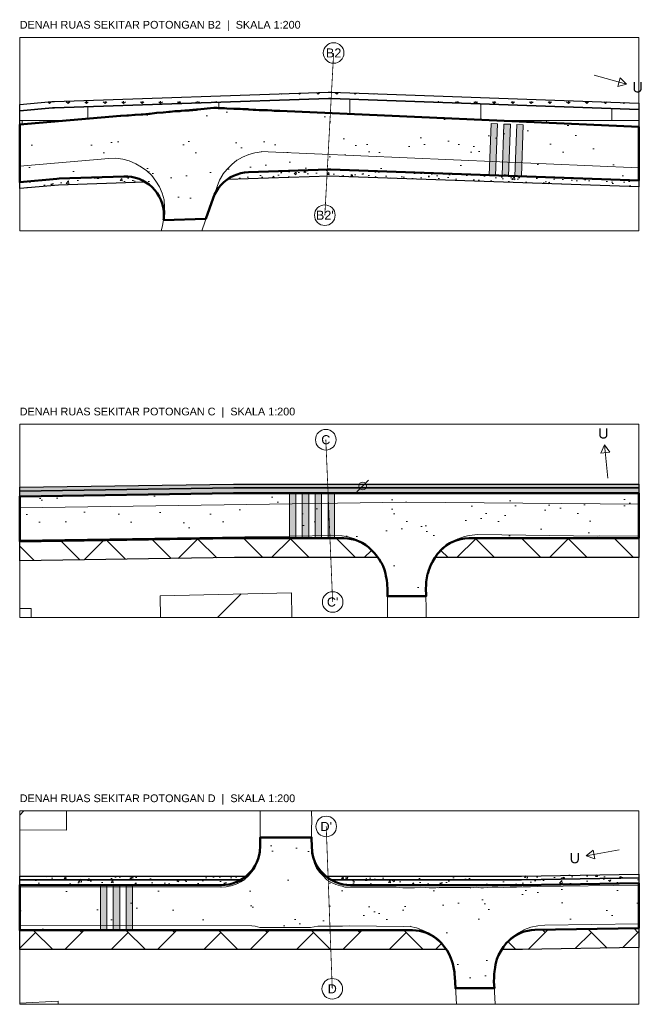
# Model space of a CAD drawing. Header units: metres. Extents: x 0 to 124, y -129 to 10.
# Tile 4 of 7: x 76 to 124, y -129 to -53. Entities that reach past the tile are written whole.
import ezdxf
from ezdxf.enums import TextEntityAlignment as Align

# ---------------------------------------------------------------- set-up
doc = ezdxf.new("R2010")
doc.units = ezdxf.units.M
doc.linetypes.add('PHANTOM', pattern=[6.35, 3.175, -0.635, 0.635, -0.635, 0.635, -0.635])
for name, color, linetype, lineweight in [('D32_PNP_ARSIR', 8, 'Continuous', 9), ('D32_PNP_BATAS_RMJ', 1, 'PHANTOM', 25), ('D32_PNP_KONSTRUKSI', 7, 'Continuous', 25), ('D32_PNP_POTONGAN', 7, 'Continuous', 50), ('D32_PNP_TAMPAK', 8, 'Continuous', 18), ('D32_PNP_TEKS', 7, 'Continuous', 18)]:
    doc.layers.add(name, color=color, linetype=linetype, lineweight=lineweight)
doc.styles.add('D32_ARIAL', font='arial.ttf')

msp = doc.modelspace()

# ---------------------------------------------------------------- hatches: boundary and pattern name
at = {"layer": 'D32_PNP_ARSIR'}
h = msp.add_hatch(dxfattribs=at)
h.set_pattern_fill('GRASS', scale=0.04)
h.paths.add_polyline_path([(78.503, -59.472), (78.694, -59.46), (99.919, -58.751), (100.143, -58.751), (124, -59.594), (124, -60.094), (100.125, -59.251), (99.936, -59.251), (78.711, -59.96), (78.549, -59.97), (76, -60.206), (76, -59.704)])
h = msp.add_hatch(dxfattribs=at)
h.set_pattern_fill('AR-B816', scale=0.025)
h.paths.add_polyline_path([(78.549, -59.97), (78.711, -59.96), (99.936, -59.251), (100.125, -59.251), (124, -60.094), (124, -61.423), (96.169, -60.177), (96.169, -60.177), (96.143, -60.176), (96.142, -60.176), (95.725, -60.164), (95.538, -60.153), (95.209, -60.124), (95.209, -60.124), (95.15, -60.12), (95.149, -60.12), (95.124, -60.12), (95.123, -60.12), (94.858, -60.125), (94.576, -60.117), (94.311, -60.097), (94.311, -60.097), (94.288, -60.096), (94.288, -60.096), (94.27, -60.095), (94.27, -60.095), (94.099, -60.091), (93.779, -60.066), (93.68, -60.053), (93.679, -60.052), (93.61, -60.05), (93.609, -60.05), (93.59, -60.05), (93.291, -60.043), (93.09, -60.019), (93.089, -60.019), (93.039, -60.015), (93.037, -60.015), (92.947, -60.017), (92.946, -60.017), (92.876, -60.022), (92.608, -60.019), (92.054, -59.987), (91.881, -59.971), (91.879, -59.971), (91.418, -59.959), (91.296, -59.953), (91.18, -59.946), (91.179, -59.945), (91.166, -59.946), (91.165, -59.946), (91.102, -59.948), (91.102, -59.948), (91.075, -59.95), (91.075, -59.95), (91.054, -59.952), (91.054, -59.952), (89.792, -60.081), (89.699, -60.085), (89.697, -60.085), (89.695, -60.086), (89.693, -60.086), (89.692, -60.086), (89.455, -60.106), (89.454, -60.106), (89.39, -60.115), (89.197, -60.134), (89.197, -60.134), (89.101, -60.146), (88.859, -60.157), (88.854, -60.157), (88.854, -60.157), (88.825, -60.158), (88.824, -60.158), (88.789, -60.161), (88.789, -60.161), (88.516, -60.184), (88.405, -60.192), (88.083, -60.208), (88.083, -60.208), (88.062, -60.209), (88.061, -60.209), (88.034, -60.212), (88.034, -60.212), (87.653, -60.254), (87.558, -60.263), (87.113, -60.297), (86.637, -60.334), (86.636, -60.334), (86.616, -60.336), (86.616, -60.336), (86.612, -60.337), (86.611, -60.337), (86.118, -60.399), (86.025, -60.409), (85.548, -60.454), (85.421, -60.463), (84.963, -60.487), (84.962, -60.487), (84.957, -60.487), (84.957, -60.487), (84.933, -60.489), (84.933, -60.489), (84.429, -60.538), (84.296, -60.547), (83.841, -60.571), (83.841, -60.571), (83.835, -60.571), (83.835, -60.571), (83.813, -60.573), (83.813, -60.573), (76, -61.247), (76, -60.206)])
h = msp.add_hatch(dxfattribs=at)
h.set_pattern_fill('AR-SAND', scale=0.09)
h.paths.add_polyline_path([(83.815, -60.593), (83.837, -60.591), (83.842, -60.591), (84.297, -60.567), (84.431, -60.557), (84.935, -60.509), (84.959, -60.507), (84.964, -60.507), (85.422, -60.483), (85.55, -60.474), (86.027, -60.429), (86.12, -60.419), (86.614, -60.357), (86.618, -60.356), (86.638, -60.354), (87.114, -60.317), (87.56, -60.283), (87.655, -60.274), (88.036, -60.232), (88.063, -60.229), (88.084, -60.228), (88.406, -60.212), (88.518, -60.204), (88.791, -60.181), (88.826, -60.178), (88.855, -60.177), (88.86, -60.177), (89.103, -60.166), (89.199, -60.154), (89.392, -60.135), (89.457, -60.126), (89.7, -60.106), (89.699, -60.105), (89.793, -60.101), (91.056, -59.972), (91.076, -59.97), (91.103, -59.968), (91.166, -59.966), (91.179, -59.965), (91.295, -59.973), (91.417, -59.979), (91.879, -59.991), (92.053, -60.007), (92.607, -60.039), (92.877, -60.042), (92.947, -60.037), (93.038, -60.035), (93.087, -60.038), (93.289, -60.063), (93.59, -60.07), (93.61, -60.07), (93.678, -60.072), (93.777, -60.086), (94.098, -60.111), (94.269, -60.115), (94.287, -60.116), (94.31, -60.117), (94.575, -60.137), (94.858, -60.145), (95.124, -60.14), (95.149, -60.14), (95.208, -60.144), (95.537, -60.173), (95.724, -60.184), (96.142, -60.196), (96.168, -60.197), (124, -61.443), (124, -65.598), (100.128, -64.754), (99.922, -64.754), (93.732, -64.961), (93.433, -64.986), (93.137, -65.041), (92.849, -65.125), (92.57, -65.238), (92.304, -65.378), (92.053, -65.544), (91.82, -65.734), (91.608, -65.947), (91.418, -66.179), (91.252, -66.43), (91.111, -66.696), (90.999, -66.975), (90.444, -68.573), (87.152, -68.683), (87.169, -68.563), (87.182, -68.264), (87.165, -67.964), (87.119, -67.669), (87.043, -67.379), (86.939, -67.098), (86.807, -66.829), (86.649, -66.575), (86.466, -66.337), (86.261, -66.119), (86.035, -65.922), (85.791, -65.749), (85.53, -65.602), (85.256, -65.481), (84.971, -65.387), (84.679, -65.323), (84.381, -65.288), (84.082, -65.283), (79.064, -65.451), (78.888, -65.462), (76, -65.73), (76, -61.267)])
h = msp.add_hatch(color=252, dxfattribs=at)
h.dxf.hatch_style = 1
h.paths.add_polyline_path([(112.545, -61.19), (113.045, -61.208), (112.903, -65.206), (112.404, -65.188)])
h = msp.add_hatch(color=252, dxfattribs=at)
h.dxf.hatch_style = 1
h.paths.add_polyline_path([(113.544, -61.226), (114.044, -61.243), (113.903, -65.241), (113.403, -65.223)])
h = msp.add_hatch(color=252, dxfattribs=at)
h.dxf.hatch_style = 1
h.paths.add_polyline_path([(114.544, -61.261), (115.043, -61.279), (114.902, -65.276), (114.402, -65.259)])
h = msp.add_hatch(dxfattribs=at)
h.set_pattern_fill('AR-CONC', scale=0.01)
h.paths.add_polyline_path([(100.025, -65.251), (92.134, -65.515), (92.314, -65.395), (92.578, -65.256), (92.855, -65.144), (93.142, -65.06), (93.435, -65.006), (93.734, -64.981), (99.922, -64.774), (100.128, -64.774), (124, -65.618), (124, -66.098)])
h = msp.add_hatch(dxfattribs=at)
h.set_pattern_fill('AR-CONC', scale=0.01)
h.paths.add_polyline_path([(78.889, -65.482), (79.065, -65.471), (84.082, -65.303), (84.38, -65.308), (84.676, -65.343), (84.966, -65.407), (85.249, -65.499), (85.521, -65.619), (85.714, -65.729), (79.007, -65.953), (76, -66.232), (76, -65.75)])
h = msp.add_hatch(dxfattribs=at)
h.set_pattern_fill('AR-CONC', scale=0.01)
h.paths.add_polyline_path([(124, -89.15), (124, -89.45), (92.631, -89.45), (92.593, -89.45), (76, -89.699), (76, -89.399), (92.588, -89.15), (92.631, -89.15)])
h = msp.add_hatch(dxfattribs=at)
h.set_pattern_fill('AR-CONC', scale=0.01)
h.paths.add_polyline_path([(124, -89.45), (124, -89.83), (92.622, -89.83), (92.622, -89.83), (92.589, -89.83), (92.589, -89.83), (76, -90.079), (76, -89.699), (92.593, -89.45), (92.631, -89.45)])
h = msp.add_hatch(dxfattribs=at)
h.set_pattern_fill('AR-SAND', scale=0.09)
h.paths.add_polyline_path([(92.59, -89.85), (92.622, -89.85), (124, -89.85), (124, -93.35), (110.818, -93.35), (110.513, -93.366), (110.21, -93.412), (109.914, -93.49), (109.627, -93.597), (109.353, -93.732), (109.094, -93.895), (108.853, -94.084), (108.843, -94.092), (108.663, -94.262), (108.497, -94.446), (108.393, -94.571), (108.178, -94.866), (108.001, -95.185), (107.984, -95.22), (107.887, -95.413), (107.794, -95.619), (107.717, -95.832), (107.663, -96), (107.638, -96.083), (107.631, -96.105), (107.559, -96.415), (107.52, -96.731), (107.516, -96.785), (107.512, -96.857), (107.504, -97.042), (107.501, -97.196), (107.504, -97.85), (104.511, -97.85), (104.509, -97.435), (104.509, -97.409), (104.51, -97.396), (104.513, -97.331), (104.502, -96.905), (104.497, -96.855), (104.46, -96.596), (104.437, -96.494), (104.389, -96.258), (104.356, -96.075), (104.278, -95.796), (104.173, -95.525), (104.043, -95.266), (104.007, -95.203), (103.867, -94.978), (103.773, -94.842), (103.63, -94.652), (103.474, -94.474), (103.472, -94.473), (103.402, -94.394), (103.401, -94.395), (103.258, -94.236), (103.04, -94.036), (102.803, -93.86), (102.549, -93.707), (102.282, -93.58), (102.004, -93.48), (101.718, -93.408), (101.425, -93.365), (101.13, -93.35), (92.663, -93.35), (92.618, -93.35), (76, -93.599), (76, -90.099)])
h = msp.add_hatch(color=252, dxfattribs=at)
h.dxf.hatch_style = 1
h.paths.add_polyline_path([(96.907, -89.85), (97.407, -89.85), (97.407, -93.35), (96.907, -93.35)])
h = msp.add_hatch(color=252, dxfattribs=at)
h.dxf.hatch_style = 1
h.paths.add_polyline_path([(97.907, -89.85), (98.407, -89.85), (98.407, -93.35), (97.907, -93.35)])
h = msp.add_hatch(color=252, dxfattribs=at)
h.dxf.hatch_style = 1
h.paths.add_polyline_path([(98.907, -89.85), (99.407, -89.85), (99.407, -93.35), (98.907, -93.35)])
h = msp.add_hatch(color=252, dxfattribs=at)
h.dxf.hatch_style = 1
h.paths.add_polyline_path([(99.907, -89.85), (100.407, -89.85), (100.407, -93.35), (99.907, -93.35)])
h = msp.add_hatch(dxfattribs=at)
h.set_pattern_fill('AR-HBONE', scale=0.025)
h.paths.add_polyline_path([(92.619, -93.37), (92.663, -93.37), (101.129, -93.37), (101.423, -93.384), (101.714, -93.428), (101.998, -93.499), (102.275, -93.599), (102.54, -93.725), (102.792, -93.876), (103.027, -94.052), (103.244, -94.25), (103.386, -94.408), (103.388, -94.409), (103.389, -94.411), (103.391, -94.412), (103.392, -94.412), (103.457, -94.486), (103.458, -94.486), (103.459, -94.487), (103.615, -94.665), (103.754, -94.85), (92.652, -94.85), (76, -95.1), (76, -93.619)])
h = msp.add_hatch(dxfattribs=at)
h.set_pattern_fill('AR-HBONE', scale=0.025)
h.paths.add_polyline_path([(108.409, -94.584), (108.512, -94.459), (108.677, -94.276), (108.856, -94.107), (108.866, -94.099), (109.106, -93.911), (109.363, -93.75), (109.635, -93.615), (109.92, -93.509), (110.214, -93.432), (110.515, -93.386), (110.819, -93.37), (124, -93.37), (124, -94.85), (108.215, -94.85)])
h = msp.add_hatch(dxfattribs=at)
h.set_pattern_fill('ANSI31', scale=2.5)
h.paths.add_polyline_path([(86.88, -97.826), (97.063, -97.574), (97.111, -99.5), (86.921, -99.5)])
h = msp.add_hatch(dxfattribs=at)
h.set_pattern_fill('ANSI31', scale=2.5)
h.paths.add_polyline_path([(76.892, -98.802), (76.892, -99.5), (76, -99.5), (76, -98.802)])
h = msp.add_hatch(dxfattribs=at)
h.set_pattern_fill('ANSI31', scale=2.5)
h.paths.add_polyline_path([(79.627, -115.98), (76, -115.969), (76, -114.5), (79.632, -114.5)])
h = msp.add_hatch(dxfattribs=at)
h.set_pattern_fill('AR-SAND', scale=0.09)
h.paths.add_polyline_path([(91.644, -120.25), (91.93, -120.236), (92.213, -120.195), (92.492, -120.128), (92.762, -120.034), (93.022, -119.914), (93.27, -119.771), (93.503, -119.604), (93.719, -119.416), (93.916, -119.208), (94.093, -118.982), (94.247, -118.741), (94.377, -118.486), (94.483, -118.22), (94.562, -117.944), (94.615, -117.663), (94.618, -117.642), (94.646, -117.226), (94.646, -116.55), (98.633, -116.55), (98.647, -117.305), (98.667, -117.595), (98.714, -117.882), (98.789, -118.164), (98.891, -118.436), (99.019, -118.697), (99.171, -118.945), (99.347, -119.177), (99.545, -119.391), (99.762, -119.584), (99.997, -119.756), (100.248, -119.904), (100.511, -120.027), (100.786, -120.124), (101.068, -120.194), (101.356, -120.236), (101.647, -120.25), (114.891, -120.25), (114.94, -120.25), (124, -120.101), (124, -123.601), (115.948, -123.734), (115.669, -123.751), (115.392, -123.795), (115.12, -123.864), (114.857, -123.958), (114.603, -124.077), (114.361, -124.219), (114.134, -124.382), (113.923, -124.566), (113.73, -124.769), (113.663, -124.846), (113.51, -125.039), (113.373, -125.242), (113.297, -125.366), (113.125, -125.69), (113.123, -125.693), (113.006, -125.993), (112.921, -126.304), (112.896, -126.419), (112.858, -126.638), (112.815, -126.948), (112.792, -127.171), (112.777, -127.406), (112.775, -127.757), (112.802, -128.25), (109.789, -128.25), (109.74, -127.369), (109.725, -127.197), (109.722, -127.168), (109.706, -127.001), (109.671, -126.742), (109.613, -126.488), (109.58, -126.368), (109.504, -126.127), (109.426, -125.913), (109.296, -125.611), (109.134, -125.324), (108.941, -125.057), (108.868, -124.967), (108.783, -124.866), (108.692, -124.764), (108.496, -124.561), (108.281, -124.378), (108.05, -124.216), (107.805, -124.076), (107.547, -123.96), (107.28, -123.869), (107.006, -123.803), (106.726, -123.763), (106.444, -123.75), (76, -123.75), (76, -120.25)])
h = msp.add_hatch(dxfattribs=at)
h.set_pattern_fill('AR-CONC', scale=0.01)
h.paths.add_polyline_path([(93.259, -119.754), (93.094, -119.85), (76, -119.85), (76, -119.55), (93.535, -119.55), (93.491, -119.588)])
h = msp.add_hatch(dxfattribs=at)
h.set_pattern_fill('AR-CONC', scale=0.01)
h.paths.add_polyline_path([(92.755, -120.015), (92.486, -120.108), (92.209, -120.176), (91.928, -120.216), (91.643, -120.23), (76, -120.23), (76, -119.85), (93.094, -119.85), (93.013, -119.897)])
h = msp.add_hatch(dxfattribs=at)
h.set_pattern_fill('AR-CONC', scale=0.01)
h.paths.add_polyline_path([(114.912, -119.85), (100.196, -119.85), (100.008, -119.739), (99.775, -119.569), (99.754, -119.55), (114.91, -119.55), (124, -119.401), (124, -119.701)])
h = msp.add_hatch(dxfattribs=at)
h.set_pattern_fill('AR-CONC', scale=0.01)
h.paths.add_polyline_path([(114.94, -120.23), (114.891, -120.23), (101.647, -120.23), (101.358, -120.216), (101.072, -120.174), (100.791, -120.105), (100.519, -120.008), (100.257, -119.886), (100.196, -119.85), (114.912, -119.85), (124, -119.701), (124, -120.081)])
h = msp.add_hatch(color=252, dxfattribs=at)
h.dxf.hatch_style = 1
h.paths.add_polyline_path([(82.256, -120.25), (82.756, -120.25), (82.756, -123.75), (82.256, -123.75)])
h = msp.add_hatch(color=252, dxfattribs=at)
h.dxf.hatch_style = 1
h.paths.add_polyline_path([(83.256, -120.25), (83.756, -120.25), (83.756, -123.75), (83.256, -123.75)])
h = msp.add_hatch(color=252, dxfattribs=at)
h.dxf.hatch_style = 1
h.paths.add_polyline_path([(84.256, -120.25), (84.756, -120.25), (84.756, -123.75), (84.256, -123.75)])
h = msp.add_hatch(dxfattribs=at)
h.set_pattern_fill('AR-HBONE', scale=0.025)
h.paths.add_polyline_path([(113.392, -125.25), (113.526, -125.05), (113.678, -124.859), (113.744, -124.783), (113.936, -124.581), (114.146, -124.398), (114.372, -124.235), (114.612, -124.095), (114.864, -123.977), (115.126, -123.883), (115.396, -123.814), (115.671, -123.771), (115.949, -123.754), (124, -123.621), (124, -125.101), (114.983, -125.25), (114.93, -125.25)])
h = msp.add_hatch(dxfattribs=at)
h.set_pattern_fill('AR-HBONE', scale=0.025)
h.paths.add_polyline_path([(106.444, -123.77), (106.724, -123.783), (107.002, -123.823), (107.275, -123.888), (107.54, -123.979), (107.796, -124.094), (108.039, -124.233), (108.269, -124.394), (108.482, -124.576), (108.678, -124.777), (108.768, -124.879), (108.852, -124.979), (108.925, -125.069), (109.056, -125.25), (76, -125.25), (76, -123.77)])
h = msp.add_hatch(dxfattribs=at)
h.set_pattern_fill('ANSI31', scale=2.5)
h.paths.add_polyline_path([(78.979, -129.257), (78.992, -129.5), (76, -129.5), (76, -129.408)])

# ---------------------------------------------------------------- linework, layer by layer
at = {"layer": 'D32_PNP_BATAS_RMJ', "color": 1, "ltscale": 1.5, "const_width": 0.06}
for points in [[(100.341, -55.709), (99.659, -68.291)], [(99.735, -85.706), (100.265, -98.294)], [(100.234, -128.296), (99.766, -115.704)]]:
    msp.add_lwpolyline(points, dxfattribs=at)
at = {"layer": 'D32_PNP_KONSTRUKSI'}
for points in [[(78.503, -59.472), (78.694, -59.46), (99.919, -58.751), (100.143, -58.751), (124, -59.594), (124, -60.094), (100.125, -59.251), (99.936, -59.251), (78.711, -59.96), (78.549, -59.97), (76, -60.206), (76, -59.704)], [(78.549, -59.97), (78.711, -59.96), (99.936, -59.251), (100.125, -59.251), (124, -60.094), (124, -61.423), (96.169, -60.177), (96.169, -60.177), (96.143, -60.176), (96.142, -60.176), (95.725, -60.164), (95.538, -60.153), (95.209, -60.124), (95.209, -60.124), (95.15, -60.12), (95.149, -60.12), (95.124, -60.12), (95.123, -60.12), (94.858, -60.125), (94.576, -60.117), (94.311, -60.097), (94.311, -60.097), (94.288, -60.096), (94.288, -60.096), (94.27, -60.095), (94.27, -60.095), (94.099, -60.091), (93.779, -60.066), (93.68, -60.053), (93.679, -60.052), (93.61, -60.05), (93.609, -60.05), (93.59, -60.05), (93.291, -60.043), (93.09, -60.019), (93.089, -60.019), (93.039, -60.015), (93.037, -60.015), (92.947, -60.017), (92.946, -60.017), (92.876, -60.022), (92.608, -60.019), (92.054, -59.987), (91.881, -59.971), (91.879, -59.971), (91.418, -59.959), (91.296, -59.953), (91.18, -59.946), (91.179, -59.945), (91.166, -59.946), (91.165, -59.946), (91.102, -59.948), (91.102, -59.948), (91.075, -59.95), (91.075, -59.95), (91.054, -59.952), (91.054, -59.952), (89.792, -60.081), (89.699, -60.085), (89.697, -60.085), (89.695, -60.086), (89.693, -60.086), (89.692, -60.086), (89.455, -60.106), (89.454, -60.106), (89.39, -60.115), (89.197, -60.134), (89.197, -60.134), (89.101, -60.146), (88.859, -60.157), (88.854, -60.157), (88.854, -60.157), (88.825, -60.158), (88.824, -60.158), (88.789, -60.161), (88.789, -60.161), (88.516, -60.184), (88.405, -60.192), (88.083, -60.208), (88.083, -60.208), (88.062, -60.209), (88.061, -60.209), (88.034, -60.212), (88.034, -60.212), (87.653, -60.254), (87.558, -60.263), (87.113, -60.297), (86.637, -60.334), (86.636, -60.334), (86.616, -60.336), (86.616, -60.336), (86.612, -60.337), (86.611, -60.337), (86.118, -60.399), (86.025, -60.409), (85.548, -60.454), (85.421, -60.463), (84.963, -60.487), (84.962, -60.487), (84.957, -60.487), (84.957, -60.487), (84.933, -60.489), (84.933, -60.489), (84.429, -60.538), (84.296, -60.547), (83.841, -60.571), (83.841, -60.571), (83.835, -60.571), (83.835, -60.571), (83.813, -60.573), (83.813, -60.573), (76, -61.247), (76, -60.206)], [(100.025, -65.251), (92.134, -65.515), (92.314, -65.395), (92.578, -65.256), (92.855, -65.144), (93.142, -65.06), (93.435, -65.006), (93.734, -64.981), (99.922, -64.774), (100.128, -64.774), (124, -65.618), (124, -66.098)], [(78.889, -65.482), (79.065, -65.471), (84.082, -65.303), (84.38, -65.308), (84.676, -65.343), (84.966, -65.407), (85.249, -65.499), (85.521, -65.619), (85.714, -65.729), (79.007, -65.953), (76, -66.232), (76, -65.75)], [(124, -89.15), (124, -89.45), (92.631, -89.45), (92.593, -89.45), (76, -89.699), (76, -89.399), (92.588, -89.15), (92.631, -89.15)], [(124, -89.45), (124, -89.83), (92.622, -89.83), (92.622, -89.83), (92.589, -89.83), (92.589, -89.83), (76, -90.079), (76, -89.699), (92.593, -89.45), (92.631, -89.45)], [(92.619, -93.37), (92.663, -93.37), (101.129, -93.37), (101.423, -93.384), (101.714, -93.428), (101.998, -93.499), (102.275, -93.599), (102.54, -93.725), (102.792, -93.876), (103.027, -94.052), (103.244, -94.25), (103.386, -94.408), (103.388, -94.409), (103.389, -94.411), (103.391, -94.412), (103.392, -94.412), (103.457, -94.486), (103.458, -94.486), (103.459, -94.487), (103.615, -94.665), (103.754, -94.85), (92.652, -94.85), (76, -95.1), (76, -93.619)], [(108.409, -94.584), (108.512, -94.459), (108.677, -94.276), (108.856, -94.107), (108.866, -94.099), (109.106, -93.911), (109.363, -93.75), (109.635, -93.615), (109.92, -93.509), (110.214, -93.432), (110.515, -93.386), (110.819, -93.37), (124, -93.37), (124, -94.85), (108.215, -94.85)], [(93.259, -119.754), (93.094, -119.85), (76, -119.85), (76, -119.55), (93.535, -119.55), (93.491, -119.588)], [(92.755, -120.015), (92.486, -120.108), (92.209, -120.176), (91.928, -120.216), (91.643, -120.23), (76, -120.23), (76, -119.85), (93.094, -119.85), (93.013, -119.897)], [(114.912, -119.85), (100.196, -119.85), (100.008, -119.739), (99.775, -119.569), (99.754, -119.55), (114.91, -119.55), (124, -119.401), (124, -119.701)], [(114.94, -120.23), (114.891, -120.23), (101.647, -120.23), (101.358, -120.216), (101.072, -120.174), (100.791, -120.105), (100.519, -120.008), (100.257, -119.886), (100.196, -119.85), (114.912, -119.85), (124, -119.701), (124, -120.081)], [(113.392, -125.25), (113.526, -125.05), (113.678, -124.859), (113.744, -124.783), (113.936, -124.581), (114.146, -124.398), (114.372, -124.235), (114.612, -124.095), (114.864, -123.977), (115.126, -123.883), (115.396, -123.814), (115.671, -123.771), (115.949, -123.754), (124, -123.621), (124, -125.101), (114.983, -125.25), (114.93, -125.25)], [(106.444, -123.77), (106.724, -123.783), (107.002, -123.823), (107.275, -123.888), (107.54, -123.979), (107.796, -124.094), (108.039, -124.233), (108.269, -124.394), (108.482, -124.576), (108.678, -124.777), (108.768, -124.879), (108.852, -124.979), (108.925, -125.069), (109.056, -125.25), (76, -125.25), (76, -123.77)]]:
    msp.add_lwpolyline(points, close=True, dxfattribs=at)
at = {"layer": 'D32_PNP_POTONGAN'}
for points in [[(83.815, -60.593), (83.837, -60.591), (83.842, -60.591), (84.297, -60.567), (84.431, -60.557), (84.935, -60.509), (84.959, -60.507), (84.964, -60.507), (85.422, -60.483), (85.55, -60.474), (86.027, -60.429), (86.12, -60.419), (86.614, -60.357), (86.618, -60.356), (86.638, -60.354), (87.114, -60.317), (87.56, -60.283), (87.655, -60.274), (88.036, -60.232), (88.063, -60.229), (88.084, -60.228), (88.406, -60.212), (88.518, -60.204), (88.791, -60.181), (88.826, -60.178), (88.855, -60.177), (88.86, -60.177), (89.103, -60.166), (89.199, -60.154), (89.392, -60.135), (89.457, -60.126), (89.7, -60.106), (89.699, -60.105), (89.793, -60.101), (91.056, -59.972), (91.076, -59.97), (91.103, -59.968), (91.166, -59.966), (91.179, -59.965), (91.295, -59.973), (91.417, -59.979), (91.879, -59.991), (92.053, -60.007), (92.607, -60.039), (92.877, -60.042), (92.947, -60.037), (93.038, -60.035), (93.087, -60.038), (93.289, -60.063), (93.59, -60.07), (93.61, -60.07), (93.678, -60.072), (93.777, -60.086), (94.098, -60.111), (94.269, -60.115), (94.287, -60.116), (94.31, -60.117), (94.575, -60.137), (94.858, -60.145), (95.124, -60.14), (95.149, -60.14), (95.208, -60.144), (95.537, -60.173), (95.724, -60.184), (96.142, -60.196), (96.168, -60.197), (124, -61.443), (124, -65.598), (100.128, -64.754), (99.922, -64.754), (93.732, -64.961), (93.433, -64.986), (93.137, -65.041), (92.849, -65.125), (92.57, -65.238), (92.304, -65.378), (92.053, -65.544), (91.82, -65.734), (91.608, -65.947), (91.418, -66.179), (91.252, -66.43), (91.111, -66.696), (90.999, -66.975), (90.444, -68.573), (87.152, -68.683), (87.169, -68.563), (87.182, -68.264), (87.165, -67.964), (87.119, -67.669), (87.043, -67.379), (86.939, -67.098), (86.807, -66.829), (86.649, -66.575), (86.466, -66.337), (86.261, -66.119), (86.035, -65.922), (85.791, -65.749), (85.53, -65.602), (85.256, -65.481), (84.971, -65.387), (84.679, -65.323), (84.381, -65.288), (84.082, -65.283), (79.064, -65.451), (78.888, -65.462), (76, -65.73), (76, -61.267)], [(92.59, -89.85), (92.622, -89.85), (124, -89.85), (124, -93.35), (110.818, -93.35), (110.513, -93.366), (110.21, -93.412), (109.914, -93.49), (109.627, -93.597), (109.353, -93.732), (109.094, -93.895), (108.853, -94.084), (108.843, -94.092), (108.663, -94.262), (108.497, -94.446), (108.393, -94.571), (108.178, -94.866), (108.001, -95.185), (107.984, -95.22), (107.887, -95.413), (107.794, -95.619), (107.717, -95.832), (107.663, -96), (107.638, -96.083), (107.631, -96.105), (107.559, -96.415), (107.52, -96.731), (107.516, -96.785), (107.512, -96.857), (107.504, -97.042), (107.501, -97.196), (107.504, -97.85), (104.511, -97.85), (104.509, -97.435), (104.509, -97.409), (104.51, -97.396), (104.513, -97.331), (104.502, -96.905), (104.497, -96.855), (104.46, -96.596), (104.437, -96.494), (104.389, -96.258), (104.356, -96.075), (104.278, -95.796), (104.173, -95.525), (104.043, -95.266), (104.007, -95.203), (103.867, -94.978), (103.773, -94.842), (103.63, -94.652), (103.474, -94.474), (103.472, -94.473), (103.402, -94.394), (103.401, -94.395), (103.258, -94.236), (103.04, -94.036), (102.803, -93.86), (102.549, -93.707), (102.282, -93.58), (102.004, -93.48), (101.718, -93.408), (101.425, -93.365), (101.13, -93.35), (92.663, -93.35), (92.618, -93.35), (76, -93.599), (76, -90.099)], [(91.644, -120.25), (91.93, -120.236), (92.213, -120.195), (92.492, -120.128), (92.762, -120.034), (93.022, -119.914), (93.27, -119.771), (93.503, -119.604), (93.719, -119.416), (93.916, -119.208), (94.093, -118.982), (94.247, -118.741), (94.377, -118.486), (94.483, -118.22), (94.562, -117.944), (94.615, -117.663), (94.618, -117.642), (94.646, -117.226), (94.646, -116.55), (98.633, -116.55), (98.647, -117.305), (98.667, -117.595), (98.714, -117.882), (98.789, -118.164), (98.891, -118.436), (99.019, -118.697), (99.171, -118.945), (99.347, -119.177), (99.545, -119.391), (99.762, -119.584), (99.997, -119.756), (100.248, -119.904), (100.511, -120.027), (100.786, -120.124), (101.068, -120.194), (101.356, -120.236), (101.647, -120.25), (114.891, -120.25), (114.94, -120.25), (124, -120.101), (124, -123.601), (115.948, -123.734), (115.669, -123.751), (115.392, -123.795), (115.12, -123.864), (114.857, -123.958), (114.603, -124.077), (114.361, -124.219), (114.134, -124.382), (113.923, -124.566), (113.73, -124.769), (113.663, -124.846), (113.51, -125.039), (113.373, -125.242), (113.297, -125.366), (113.125, -125.69), (113.123, -125.693), (113.006, -125.993), (112.921, -126.304), (112.896, -126.419), (112.858, -126.638), (112.815, -126.948), (112.792, -127.171), (112.777, -127.406), (112.775, -127.757), (112.802, -128.25), (109.789, -128.25), (109.74, -127.369), (109.725, -127.197), (109.722, -127.168), (109.706, -127.001), (109.671, -126.742), (109.613, -126.488), (109.58, -126.368), (109.504, -126.127), (109.426, -125.913), (109.296, -125.611), (109.134, -125.324), (108.941, -125.057), (108.868, -124.967), (108.783, -124.866), (108.692, -124.764), (108.496, -124.561), (108.281, -124.378), (108.05, -124.216), (107.805, -124.076), (107.547, -123.96), (107.28, -123.869), (107.006, -123.803), (106.726, -123.763), (106.444, -123.75), (76, -123.75), (76, -120.25)]]:
    msp.add_lwpolyline(points, close=True, dxfattribs=at)
at = {"layer": 'D32_PNP_TAMPAK'}
msp.add_line((102.144, -89.75), (103.044, -88.85), dxfattribs=at)
for points in [[(83.831, -60.591), (83.832, -60.591), (84.364, -60.564), (84.366, -60.564), (84.952, -60.507), (84.954, -60.507), (84.954, -60.507), (85.486, -60.48), (85.488, -60.48), (86.074, -60.424), (86.075, -60.424), (86.619, -60.356), (86.619, -60.356), (86.621, -60.356), (86.621, -60.356), (87.114, -60.317), (87.608, -60.279), (87.609, -60.279), (88.06, -60.229), (88.06, -60.229), (88.062, -60.229), (88.062, -60.229), (88.462, -60.209), (88.464, -60.209), (88.822, -60.178), (88.823, -60.178), (88.824, -60.178), (88.825, -60.178), (89.127, -60.176), (89.131, -60.176), (89.136, -60.175), (89.317, -60.139), (89.318, -60.139), (89.318, -60.139), (89.319, -60.139), (89.478, -60.143), (89.483, -60.143), (89.488, -60.142), (89.493, -60.141), (89.498, -60.139), (89.503, -60.137), (89.542, -60.115), (89.543, -60.115), (89.543, -60.115), (89.543, -60.115), (89.543, -60.115), (89.543, -60.115), (89.543, -60.115), (89.544, -60.115), (89.545, -60.115), (89.575, -60.124), (89.58, -60.125), (89.585, -60.125), (89.589, -60.125), (89.594, -60.125), (91.077, -59.97), (91.077, -59.97), (91.079, -59.969), (91.08, -59.969), (91.211, -59.964), (91.211, -59.964), (91.212, -59.964), (91.212, -59.964), (91.212, -59.964), (91.212, -59.964), (91.285, -59.984), (91.29, -59.985), (91.295, -59.986), (91.301, -59.986), (91.425, -59.979), (91.425, -59.979), (91.426, -59.979), (91.427, -59.979), (91.949, -59.993), (91.949, -59.993), (91.95, -59.993), (91.95, -59.993), (91.95, -59.993), (91.951, -59.993), (91.986, -60.003), (91.991, -60.004), (91.997, -60.005), (92.971, -60.06), (92.975, -60.06), (92.98, -60.06), (92.985, -60.059), (92.989, -60.057), (92.994, -60.056), (92.998, -60.054), (93.037, -60.032), (93.038, -60.031), (93.038, -60.031), (93.039, -60.031), (93.155, -60.064), (93.16, -60.065), (93.165, -60.065), (93.372, -60.082), (93.379, -60.082), (93.642, -60.068), (93.642, -60.068), (93.642, -60.068), (93.643, -60.068), (93.644, -60.068), (93.937, -60.107), (93.942, -60.107), (94.288, -60.116), (94.288, -60.116), (94.29, -60.116), (94.29, -60.116), (94.716, -60.148), (94.721, -60.148), (95.159, -60.139), (95.161, -60.139), (95.161, -60.139), (95.63, -60.182), (95.634, -60.182), (96.155, -60.196), (96.155, -60.196), (124, -61.443), (124, -64.63), (95.272, -63.377), (95.271, -63.377), (94.752, -63.363), (94.747, -63.363), (94.743, -63.364), (94.244, -63.442), (94.239, -63.443), (93.769, -63.572), (93.763, -63.575), (93.27, -63.786), (93.265, -63.788), (92.854, -64.02), (92.85, -64.023), (92.847, -64.025), (92.454, -64.349), (92.45, -64.353), (92.084, -64.73), (92.081, -64.733), (91.756, -65.12), (91.753, -65.123), (91.751, -65.127), (91.497, -65.574), (91.495, -65.578), (91.494, -65.582), (91.318, -66.056), (91.318, -66.057), (90.122, -69.5), (86.957, -69.5), (87.054, -69.224), (87.056, -69.217), (87.161, -68.679), (87.161, -68.679), (87.255, -68.183), (87.256, -68.178), (87.256, -68.172), (87.23, -67.644), (87.23, -67.644), (87.204, -67.115), (87.203, -67.109), (87.202, -67.103), (87.043, -66.583), (87.042, -66.578), (86.831, -66.086), (86.829, -66.082), (86.827, -66.079), (86.553, -65.654), (86.552, -65.652), (86.238, -65.217), (86.236, -65.214), (86.233, -65.21), (85.858, -64.847), (85.855, -64.844), (85.852, -64.842), (85.454, -64.558), (85.449, -64.555), (84.999, -64.299), (84.995, -64.297), (84.492, -64.071), (84.489, -64.07), (84.485, -64.069), (84.004, -63.935), (84, -63.934), (83.996, -63.933), (83.451, -63.867), (83.446, -63.867), (83.442, -63.867), (82.913, -63.894), (82.912, -63.894), (76, -64.491), (76, -61.267)], [(112.545, -61.19), (113.045, -61.208), (112.903, -65.206), (112.404, -65.188)], [(113.544, -61.226), (114.044, -61.243), (113.903, -65.241), (113.403, -65.223)], [(114.544, -61.261), (115.043, -61.279), (114.902, -65.276), (114.402, -65.259)], [(96.907, -89.85), (97.407, -89.85), (97.407, -93.35), (96.907, -93.35)], [(97.907, -89.85), (98.407, -89.85), (98.407, -93.35), (97.907, -93.35)], [(98.907, -89.85), (99.407, -89.85), (99.407, -93.35), (98.907, -93.35)], [(99.907, -89.85), (100.407, -89.85), (100.407, -93.35), (99.907, -93.35)], [(120.94, -93.168), (120.934, -93.169), (120.812, -93.181), (120.809, -93.181), (111.53, -93.068), (111.525, -93.069), (110.855, -93.134), (110.85, -93.135), (110.482, -93.213), (110.475, -93.215), (109.986, -93.389), (109.983, -93.39), (109.507, -93.603), (109.503, -93.605), (109.499, -93.607), (109.495, -93.61), (109.492, -93.613), (109.489, -93.616), (109.459, -93.652), (109.458, -93.653), (109.458, -93.653), (109.458, -93.653), (109.458, -93.653), (109.458, -93.653), (109.458, -93.653), (109.457, -93.653), (109.061, -93.903), (109.058, -93.905), (109.055, -93.908), (108.783, -94.144), (108.669, -94.238), (108.665, -94.242), (108.662, -94.245), (108.323, -94.656), (108.322, -94.658), (108.028, -95.062), (108.026, -95.066), (108.023, -95.07), (108.021, -95.075), (108.02, -95.08), (107.994, -95.199), (107.994, -95.199), (107.993, -95.2), (107.993, -95.2), (107.993, -95.2), (107.993, -95.201), (107.993, -95.201), (107.816, -95.556), (107.814, -95.56), (107.749, -95.734), (107.748, -95.736), (107.65, -96.042), (107.649, -96.043), (107.587, -96.258), (107.586, -96.263), (107.532, -96.561), (107.531, -96.566), (107.514, -96.821), (107.514, -96.822), (107.5, -97.119), (107.5, -97.122), (107.513, -99.5), (104.521, -99.5), (104.509, -97.414), (104.509, -97.414), (104.509, -97.412), (104.509, -97.412), (104.522, -97.117), (104.522, -97.11), (104.469, -96.57), (104.469, -96.565), (104.467, -96.561), (104.406, -96.361), (104.406, -96.36), (104.406, -96.359), (104.406, -96.359), (104.378, -96.071), (104.377, -96.067), (104.376, -96.063), (104.375, -96.059), (104.318, -95.901), (104.318, -95.9), (104.318, -95.9), (104.202, -95.573), (104.201, -95.569), (104.148, -95.451), (104.145, -95.447), (103.942, -95.088), (103.939, -95.084), (103.695, -94.729), (103.694, -94.729), (103.693, -94.727), (103.646, -94.651), (103.643, -94.647), (103.639, -94.643), (103.455, -94.454), (103.454, -94.454), (103.454, -94.453), (103.453, -94.453), (103.311, -94.26), (103.308, -94.257), (103.305, -94.253), (103.302, -94.25), (103.261, -94.218), (103.261, -94.218), (103.075, -94.065), (102.937, -93.952), (102.891, -93.914), (102.889, -93.912), (102.483, -93.616), (102.478, -93.613), (102.473, -93.611), (101.993, -93.407), (101.988, -93.405), (101.467, -93.245), (101.46, -93.244), (100.991, -93.164), (100.985, -93.163), (100.434, -93.133), (100.431, -93.133), (76, -93.508), (76, -90.989), (105.92, -90.554), (105.924, -90.554), (106.006, -90.546), (106.008, -90.546), (124, -90.696), (124, -93.19)], [(86.88, -97.826), (97.063, -97.574), (97.111, -99.5), (86.921, -99.5)], [(76.892, -98.802), (76.892, -99.5), (76, -99.5), (76, -98.802)], [(91.586, -120.423), (91.591, -120.423), (91.596, -120.422), (91.601, -120.421), (91.606, -120.419), (91.611, -120.417), (91.615, -120.414), (91.619, -120.411), (91.622, -120.408), (91.625, -120.404), (91.626, -120.404), (91.626, -120.404), (91.627, -120.404), (92.006, -120.377), (92.011, -120.376), (92.38, -120.307), (92.385, -120.306), (92.785, -120.189), (92.791, -120.187), (92.795, -120.185), (93.142, -119.994), (93.144, -119.993), (93.448, -119.809), (93.453, -119.806), (93.457, -119.803), (93.743, -119.539), (93.748, -119.533), (93.991, -119.233), (94.232, -118.934), (94.235, -118.93), (94.238, -118.925), (94.24, -118.921), (94.383, -118.557), (94.383, -118.557), (94.527, -118.19), (94.529, -118.185), (94.53, -118.18), (94.592, -117.83), (94.592, -117.828), (94.647, -117.435), (94.647, -117.428), (94.643, -114.5), (98.623, -114.5), (98.652, -115.351), (98.652, -115.352), (98.652, -115.352), (98.612, -115.829), (98.612, -115.837), (98.633, -116.173), (98.633, -116.173), (98.633, -116.174), (98.633, -116.175), (98.63, -116.389), (98.63, -116.391), (98.649, -117.418), (98.649, -117.419), (98.649, -117.421), (98.636, -117.801), (98.636, -117.806), (98.637, -117.811), (98.638, -117.817), (98.754, -118.218), (98.754, -118.219), (98.865, -118.582), (98.867, -118.587), (99.016, -118.939), (99.017, -118.943), (99.02, -118.946), (99.022, -118.95), (99.245, -119.244), (99.248, -119.247), (99.517, -119.54), (99.782, -119.829), (99.786, -119.833), (99.79, -119.836), (99.794, -119.838), (100.124, -120.029), (100.127, -120.03), (100.499, -120.215), (100.504, -120.217), (100.508, -120.219), (100.864, -120.321), (100.871, -120.323), (100.999, -120.341), (101, -120.341), (101, -120.341), (101, -120.341), (101.001, -120.341), (101.218, -120.422), (101.222, -120.423), (101.227, -120.424), (101.231, -120.425), (101.236, -120.425), (105.191, -120.422), (105.191, -120.422), (105.193, -120.422), (105.193, -120.422), (105.714, -120.455), (105.717, -120.455), (106.189, -120.453), (106.618, -120.46), (106.623, -120.459), (107.043, -120.423), (107.043, -120.423), (107.044, -120.423), (107.045, -120.423), (107.433, -120.437), (107.434, -120.437), (107.436, -120.437), (107.436, -120.437), (107.738, -120.466), (107.744, -120.466), (107.998, -120.461), (108.251, -120.457), (108.255, -120.457), (108.259, -120.456), (108.379, -120.434), (108.379, -120.434), (108.38, -120.434), (108.38, -120.434), (108.38, -120.434), (108.38, -120.434), (108.381, -120.434), (108.381, -120.434), (108.46, -120.456), (108.465, -120.457), (108.469, -120.458), (108.474, -120.458), (108.478, -120.458), (108.483, -120.457), (108.512, -120.451), (108.513, -120.451), (108.513, -120.451), (108.514, -120.451), (108.515, -120.451), (110.92, -120.434), (110.921, -120.434), (110.921, -120.434), (110.921, -120.434), (110.921, -120.434), (110.921, -120.434), (110.922, -120.434), (110.956, -120.458), (110.96, -120.461), (110.965, -120.463), (110.969, -120.464), (110.974, -120.466), (110.979, -120.466), (110.984, -120.467), (110.989, -120.467), (111.434, -120.425), (111.434, -120.425), (111.435, -120.425), (111.436, -120.425), (111.436, -120.425), (111.436, -120.425), (111.567, -120.444), (111.571, -120.444), (111.742, -120.454), (111.744, -120.454), (111.957, -120.457), (111.96, -120.457), (112.257, -120.445), (112.258, -120.445), (112.639, -120.417), (112.64, -120.417), (112.641, -120.417), (112.642, -120.417), (113.072, -120.423), (113.502, -120.428), (113.504, -120.428), (114.018, -120.419), (114.019, -120.419), (114.532, -120.409), (114.532, -120.409), (115.048, -120.4), (115.048, -120.4), (115.604, -120.382), (115.604, -120.382), (116.161, -120.366), (116.161, -120.366), (124, -120.249), (124, -123.253), (116.721, -123.361), (116.716, -123.361), (116.171, -123.421), (116.167, -123.421), (115.632, -123.521), (115.628, -123.522), (115.624, -123.523), (115.147, -123.696), (115.144, -123.697), (115.14, -123.699), (114.678, -123.955), (114.674, -123.957), (114.219, -124.255), (114.215, -124.258), (114.211, -124.262), (113.854, -124.625), (113.852, -124.628), (113.502, -125.033), (113.499, -125.036), (113.497, -125.039), (113.203, -125.52), (113.2, -125.525), (112.989, -125.988), (112.987, -125.993), (112.986, -125.998), (112.873, -126.528), (112.872, -126.532), (112.799, -127.059), (112.799, -127.063), (112.766, -127.581), (112.766, -127.587), (112.869, -129.5), (109.86, -129.5), (109.733, -127.247), (109.732, -127.241), (109.725, -127.203), (109.725, -127.201), (109.682, -126.74), (109.681, -126.736), (109.68, -126.732), (109.547, -126.246), (109.546, -126.242), (109.371, -125.763), (109.369, -125.759), (109.163, -125.331), (109.16, -125.326), (109.157, -125.322), (108.827, -124.915), (108.825, -124.914), (108.501, -124.547), (108.497, -124.543), (108.142, -124.227), (108.138, -124.224), (108.134, -124.222), (107.704, -123.962), (107.698, -123.959), (107.233, -123.747), (107.229, -123.746), (106.771, -123.575), (106.766, -123.574), (106.279, -123.452), (106.274, -123.452), (106.27, -123.451), (106.265, -123.451), (105.757, -123.461), (101.574, -123.42), (101.571, -123.42), (101.017, -123.438), (101.016, -123.438), (99.154, -123.434), (99.149, -123.435), (99.144, -123.435), (99.139, -123.437), (99.134, -123.439), (99.129, -123.441), (99.125, -123.444), (99.123, -123.445), (99.122, -123.445), (98.542, -123.553), (98.541, -123.553), (98.54, -123.553), (98.54, -123.553), (98.539, -123.554), (94.71, -123.535), (94.705, -123.535), (94.7, -123.536), (94.624, -123.55), (94.623, -123.55), (94.622, -123.55), (94.622, -123.55), (94.622, -123.55), (94.622, -123.55), (94.621, -123.55), (94.44, -123.497), (94.44, -123.497), (94.263, -123.447), (94.258, -123.446), (94.253, -123.445), (93.995, -123.424), (93.991, -123.424), (76, -123.386), (76, -120.391)], [(79.627, -115.98), (76, -115.969), (76, -114.5), (79.632, -114.5)], [(82.256, -120.25), (82.756, -120.25), (82.756, -123.75), (82.256, -123.75)], [(83.256, -120.25), (83.756, -120.25), (83.756, -123.75), (83.256, -123.75)], [(84.256, -120.25), (84.756, -120.25), (84.756, -123.75), (84.256, -123.75)], [(78.979, -129.257), (78.992, -129.5), (76, -129.5), (76, -129.408)]]:
    msp.add_lwpolyline(points, close=True, dxfattribs=at)
msp.add_circle((102.594, -89.3), 0.3, dxfattribs=at)
at = {"layer": 'D32_PNP_TEKS'}
for p, q in [((120.537, -57.432), (123.041, -58.129)), ((121.597, -88.695), (121.344, -86.108)), ((122.483, -117.517), (119.927, -117.992))]:
    msp.add_line(p, q, dxfattribs=at)
for points in [[(76, -69.5), (124, -69.5), (124, -54.5), (76, -54.5)], [(123.041, -58.129), (122.37, -58.305), (122.557, -57.631)], [(76, -99.5), (124, -99.5), (124, -84.5), (76, -84.5)], [(121.344, -86.108), (121.751, -86.671), (121.054, -86.739)], [(76, -129.5), (124, -129.5), (124, -114.5), (76, -114.5)], [(119.927, -117.992), (120.453, -117.539), (120.581, -118.227)]]:
    msp.add_lwpolyline(points, close=True, dxfattribs=at)
at = {"layer": 'D32_PNP_TEKS', "color": 1}
for centre in [(100.341, -55.709), (99.659, -68.291), (99.735, -85.706), (100.265, -98.294), (99.766, -115.704), (100.234, -128.296)]:
    msp.add_circle(centre, 0.8, dxfattribs=at)

# ---------------------------------------------------------------- texts
at = {"color": 1, "style": 'D32_ARIAL'}
for s, p in [('B2', (100.341, -55.709)), ("B2'", (99.659, -68.291)), ('C', (99.735, -85.706)), ("C'", (100.265, -98.294)), ("D'", (99.766, -115.704)), ('D', (100.234, -128.296))]:
    msp.add_text(s, height=0.7, dxfattribs=at).set_placement(p, align=Align.MIDDLE_CENTER)
at = {"style": 'D32_ARIAL'}
for p in [(123.909, -58.37), (121.257, -85.212), (119.042, -118.157)]:
    msp.add_text('U', height=0.8, dxfattribs=at).set_placement(p, align=Align.MIDDLE_CENTER)
at = {"layer": 'D32_PNP_TEKS', "style": 'D32_ARIAL'}
for s, p in [('DENAH RUAS SEKITAR POTONGAN B2  |  SKALA 1:200', (76, -54)), ('DENAH RUAS SEKITAR POTONGAN C  |  SKALA 1:200', (76, -84)), ('DENAH RUAS SEKITAR POTONGAN D  |  SKALA 1:200', (76, -114))]:
    msp.add_text(s, height=0.6, dxfattribs=at).set_placement(p, align=Align.BOTTOM_LEFT)

doc.saveas('drawing.dxf')
